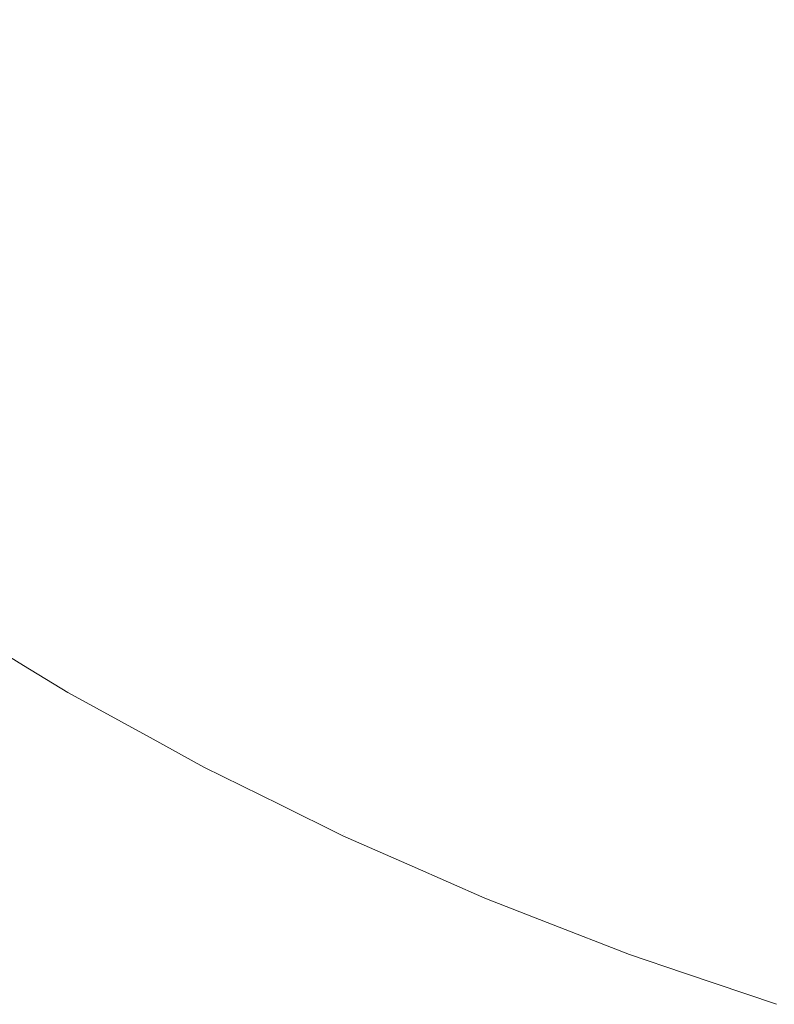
# Model space of a CAD drawing. Header units: centimetres. Extents: x -25.9 to 27.4, y -21.7 to -19.9.
# Tile 2 of 202: x -25.8388 to -25.8176, y -21.6554 to -21.6277. Entities that reach past the tile are written whole.
import ezdxf

# ---------------------------------------------------------------- set-up
doc = ezdxf.new("R2010")
doc.units = ezdxf.units.CM
doc.header["$LTSCALE"] = 2.54
doc.layers.add('Lucido design-1', color=7, linetype='Continuous')

# ---------------------------------------------------------------- blocks, each defined once
blk = doc.blocks.new('Gruppo-5-1')
at = {"color": 7, "linetype": 'Continuous', "lineweight": 9}
for points, invisible_edges in [([(-25.82153, -21.625407, 876.38893), (-25.824351, -21.62386, 876.38893), (-25.825741, -21.626267, 876.385764), (-25.822814, -21.627873, 876.385764)], 15), ([(-25.82274, -21.627732, 875.656814), (-25.825661, -21.626129, 875.656814), (-25.824311, -21.623791, 875.65375), (-25.821494, -21.625337, 875.65375)], 15), ([(-25.839751, -21.628119, 875.670122), (-25.842672, -21.625774, 875.670122), (-25.841276, -21.62411, 875.666648), (-25.838428, -21.626396, 875.666648)], 15), ([(-25.838624, -21.62665, 876.375625), (-25.841482, -21.624356, 876.375625), (-25.842898, -21.626043, 876.372053), (-25.839964, -21.628397, 876.372053)], 15), ([(-25.826948, -21.628359, 875.659988), (-25.829892, -21.626572, 875.659988), (-25.828509, -21.624401, 875.656814), (-25.825661, -21.626129, 875.656814)], 15), ([(-25.814585, -21.625434, 876.39198), (-25.817413, -21.624189, 876.39198), (-25.818645, -21.62683, 876.38893), (-25.8157, -21.628126, 876.38893)], 15), ([(-25.81567, -21.628053, 875.65375), (-25.818611, -21.626758, 875.65375), (-25.81742, -21.624203, 875.650802), (-25.814591, -21.625448, 875.650802)], 15), ([(-25.835484, -21.628555, 875.666648), (-25.838428, -21.626396, 875.666648), (-25.837022, -21.624562, 875.663268), (-25.834158, -21.626662, 875.663268)], 15), ([(-25.831206, -21.628634, 875.663268), (-25.834158, -21.626662, 875.663268), (-25.832756, -21.624659, 875.659988), (-25.829892, -21.626572, 875.659988)], 15), ([(-25.825741, -21.626267, 876.385764), (-25.828595, -21.624535, 876.385764), (-25.830014, -21.626763, 876.382487), (-25.827061, -21.628555, 876.382487)], 15), ([(-25.834319, -21.626891, 876.379106), (-25.837192, -21.624784, 876.379106), (-25.838624, -21.62665, 876.375625), (-25.835668, -21.628818, 876.375625)], 15), ([(-25.830014, -21.626763, 876.382487), (-25.832886, -21.624844, 876.382487), (-25.834319, -21.626891, 876.379106), (-25.831356, -21.62887, 876.379106)], 15), ([(-25.818645, -21.62683, 876.38893), (-25.82153, -21.625407, 876.38893), (-25.822814, -21.627873, 876.385764), (-25.819819, -21.629349, 876.385764)], 15), ([(-25.819752, -21.629205, 875.656814), (-25.82274, -21.627732, 875.656814), (-25.821494, -21.625337, 875.65375), (-25.818611, -21.626758, 875.65375)], 15), ([(-25.822814, -21.627873, 876.385764), (-25.825741, -21.626267, 876.385764), (-25.827061, -21.628555, 876.382487), (-25.824033, -21.630216, 876.382487)], 15), ([(-25.823929, -21.630015, 875.659988), (-25.826948, -21.628359, 875.659988), (-25.825661, -21.626129, 875.656814), (-25.82274, -21.627732, 875.656814)], 15), ([(-25.835668, -21.628818, 876.375625), (-25.838624, -21.62665, 876.375625), (-25.839964, -21.628397, 876.372053), (-25.836931, -21.630621, 876.372053)], 15), ([(-25.83673, -21.630334, 875.670122), (-25.839751, -21.628119, 875.670122), (-25.838428, -21.626396, 875.666648), (-25.835484, -21.628555, 875.666648)], 15), ([(-25.828171, -21.630476, 875.663268), (-25.831206, -21.628634, 875.663268), (-25.829892, -21.626572, 875.659988), (-25.826948, -21.628359, 875.659988)], 15), ([(-25.831356, -21.62887, 876.379106), (-25.834319, -21.626891, 876.379106), (-25.835668, -21.628818, 876.375625), (-25.83262, -21.630854, 876.375625)], 15), ([(-25.832448, -21.630583, 875.666648), (-25.835484, -21.628555, 875.666648), (-25.834158, -21.626662, 875.663268), (-25.831206, -21.628634, 875.663268)], 15), ([(-25.827061, -21.628555, 876.382487), (-25.830014, -21.626763, 876.382487), (-25.831356, -21.62887, 876.379106), (-25.828311, -21.630719, 876.379106)], 15), ([(-25.8157, -21.628126, 876.38893), (-25.818645, -21.62683, 876.38893), (-25.819819, -21.629349, 876.385764), (-25.816764, -21.630694, 876.385764)], 15), ([(-25.816703, -21.630547, 875.656814), (-25.819752, -21.629205, 875.656814), (-25.818611, -21.626758, 875.65375), (-25.81567, -21.628053, 875.65375)], 15), ([(-25.82084, -21.631539, 875.659988), (-25.823929, -21.630015, 875.659988), (-25.82274, -21.627732, 875.656814), (-25.819752, -21.629205, 875.656814)], 15), ([(-25.819819, -21.629349, 876.385764), (-25.822814, -21.627873, 876.385764), (-25.824033, -21.630216, 876.382487), (-25.820936, -21.631743, 876.382487)], 15), ([(-25.837894, -21.631997, 875.673687), (-25.840987, -21.629729, 875.673687), (-25.839751, -21.628119, 875.670122), (-25.83673, -21.630334, 875.670122)], 15), ([(-25.836931, -21.630621, 876.372053), (-25.839964, -21.628397, 876.372053), (-25.841211, -21.630022, 876.368395), (-25.838105, -21.632299, 876.368395)], 15), ([(-25.833615, -21.632415, 875.670122), (-25.83673, -21.630334, 875.670122), (-25.835484, -21.628555, 875.666648), (-25.832448, -21.630583, 875.666648)], 15), ([(-25.824033, -21.630216, 876.382487), (-25.827061, -21.628555, 876.382487), (-25.828311, -21.630719, 876.379106), (-25.825187, -21.632432, 876.379106)], 15), ([(-25.825058, -21.632184, 875.663268), (-25.828171, -21.630476, 875.663268), (-25.826948, -21.628359, 875.659988), (-25.823929, -21.630015, 875.659988)], 15), ([(-25.83262, -21.630854, 876.375625), (-25.835668, -21.628818, 876.375625), (-25.836931, -21.630621, 876.372053), (-25.833803, -21.632711, 876.372053)], 15), ([(-25.829326, -21.632477, 875.666648), (-25.832448, -21.630583, 875.666648), (-25.831206, -21.628634, 875.663268), (-25.828171, -21.630476, 875.663268)], 15), ([(-25.828311, -21.630719, 876.379106), (-25.831356, -21.62887, 876.379106), (-25.83262, -21.630854, 876.375625), (-25.829487, -21.632755, 876.375625)], 15), ([(-25.816764, -21.630694, 876.385764), (-25.819819, -21.629349, 876.385764), (-25.820936, -21.631743, 876.382487), (-25.817774, -21.633134, 876.382487)], 15), ([(-25.817688, -21.632926, 875.659988), (-25.82084, -21.631539, 875.659988), (-25.819752, -21.629205, 875.656814), (-25.816703, -21.630547, 875.656814)], 15), ([(-25.838974, -21.63354, 875.677334), (-25.842133, -21.631224, 875.677334), (-25.840987, -21.629729, 875.673687), (-25.837894, -21.631997, 875.673687)], 15), ([(-25.838105, -21.632299, 876.368395), (-25.841211, -21.630022, 876.368395), (-25.842362, -21.631522, 876.364658), (-25.83919, -21.633848, 876.364658)], 15), ([(-25.820936, -21.631743, 876.382487), (-25.824033, -21.630216, 876.382487), (-25.825187, -21.632432, 876.379106), (-25.821992, -21.634008, 876.379106)], 15), ([(-25.821873, -21.633754, 875.663268), (-25.825058, -21.632184, 875.663268), (-25.823929, -21.630015, 875.659988), (-25.82084, -21.631539, 875.659988)], 15), ([(-25.834706, -21.634127, 875.673687), (-25.837894, -21.631997, 875.673687), (-25.83673, -21.630334, 875.670122), (-25.833615, -21.632415, 875.670122)], 15), ([(-25.826125, -21.634234, 875.666648), (-25.829326, -21.632477, 875.666648), (-25.828171, -21.630476, 875.663268), (-25.825058, -21.632184, 875.663268)], 15), ([(-25.833803, -21.632711, 876.372053), (-25.836931, -21.630621, 876.372053), (-25.838105, -21.632299, 876.368395), (-25.834904, -21.634438, 876.368395)], 15), ([(-25.830412, -21.634359, 875.670122), (-25.833615, -21.632415, 875.670122), (-25.832448, -21.630583, 875.666648), (-25.829326, -21.632477, 875.666648)], 15), ([(-25.825187, -21.632432, 876.379106), (-25.828311, -21.630719, 876.379106), (-25.829487, -21.632755, 876.375625), (-25.826273, -21.634518, 876.375625)], 15), ([(-25.813652, -21.631904, 876.385764), (-25.816764, -21.630694, 876.385764), (-25.817774, -21.633134, 876.382487), (-25.814556, -21.634386, 876.382487)], 15), ([(-25.814478, -21.634174, 875.659988), (-25.817688, -21.632926, 875.659988), (-25.816703, -21.630547, 875.656814), (-25.813598, -21.631754, 875.656814)], 15), ([(-25.829487, -21.632755, 876.375625), (-25.83262, -21.630854, 876.375625), (-25.833803, -21.632711, 876.372053), (-25.830587, -21.634662, 876.372053)], 15), ([(-25.818624, -21.635184, 875.663268), (-25.821873, -21.633754, 875.663268), (-25.82084, -21.631539, 875.659988), (-25.817688, -21.632926, 875.659988)], 15), ([(-25.817774, -21.633134, 876.382487), (-25.820936, -21.631743, 876.382487), (-25.821992, -21.634008, 876.379106), (-25.818731, -21.635443, 876.379106)], 15), ([(-25.835718, -21.635716, 875.677334), (-25.838974, -21.63354, 875.677334), (-25.837894, -21.631997, 875.673687), (-25.834706, -21.634127, 875.673687)], 15), ([(-25.82285, -21.635849, 875.666648), (-25.826125, -21.634234, 875.666648), (-25.825058, -21.632184, 875.663268), (-25.821873, -21.633754, 875.663268)], 15), ([(-25.834904, -21.634438, 876.368395), (-25.838105, -21.632299, 876.368395), (-25.83919, -21.633848, 876.364658), (-25.83592, -21.636033, 876.364658)], 15), ([(-25.831427, -21.636117, 875.673687), (-25.834706, -21.634127, 875.673687), (-25.833615, -21.632415, 875.670122), (-25.830412, -21.634359, 875.670122)], 15), ([(-25.821992, -21.634008, 876.379106), (-25.825187, -21.632432, 876.379106), (-25.826273, -21.634518, 876.375625), (-25.822986, -21.63614, 876.375625)], 15), ([(-25.830587, -21.634662, 876.372053), (-25.833803, -21.632711, 876.372053), (-25.834904, -21.634438, 876.368395), (-25.831611, -21.636436, 876.368395)], 15), ([(-25.827128, -21.636161, 875.670122), (-25.830412, -21.634359, 875.670122), (-25.829326, -21.632477, 875.666648), (-25.826125, -21.634234, 875.666648)], 15), ([(-25.826273, -21.634518, 876.375625), (-25.829487, -21.632755, 876.375625), (-25.830587, -21.634662, 876.372053), (-25.82729, -21.636471, 876.372053)], 15), ([(-25.815314, -21.636471, 875.663268), (-25.818624, -21.635184, 875.663268), (-25.817688, -21.632926, 875.659988), (-25.814478, -21.634174, 875.659988)], 15), ([(-25.814556, -21.634386, 876.382487), (-25.817774, -21.633134, 876.382487), (-25.818731, -21.635443, 876.379106), (-25.81541, -21.636734, 876.379106)], 15), ([(-25.836649, -21.637178, 875.68106), (-25.839969, -21.63496, 875.68106), (-25.838974, -21.63354, 875.677334), (-25.835718, -21.635716, 875.677334)], 15), ([(-25.83592, -21.636033, 876.364658), (-25.83919, -21.633848, 876.364658), (-25.840183, -21.635266, 876.360848), (-25.83685, -21.637493, 876.360848)], 15), ([(-25.819508, -21.637319, 875.666648), (-25.82285, -21.635849, 875.666648), (-25.821873, -21.633754, 875.663268), (-25.818624, -21.635184, 875.663268)], 15), ([(-25.832369, -21.637748, 875.677334), (-25.835718, -21.635716, 875.677334), (-25.834706, -21.634127, 875.673687), (-25.831427, -21.636117, 875.673687)], 15), ([(-25.818731, -21.635443, 876.379106), (-25.821992, -21.634008, 876.379106), (-25.822986, -21.63614, 876.375625), (-25.819631, -21.637616, 876.375625)], 15), ([(-25.828065, -21.637961, 875.673687), (-25.831427, -21.636117, 875.673687), (-25.830412, -21.634359, 875.670122), (-25.827128, -21.636161, 875.670122)], 15), ([(-25.823768, -21.637818, 875.670122), (-25.827128, -21.636161, 875.670122), (-25.826125, -21.634234, 875.666648), (-25.82285, -21.635849, 875.666648)], 15), ([(-25.831611, -21.636436, 876.368395), (-25.834904, -21.634438, 876.368395), (-25.83592, -21.636033, 876.364658), (-25.832557, -21.638074, 876.364658)], 15), ([(-25.82729, -21.636471, 876.372053), (-25.830587, -21.634662, 876.372053), (-25.831611, -21.636436, 876.368395), (-25.828235, -21.638288, 876.368395)], 15), ([(-25.822986, -21.63614, 876.375625), (-25.826273, -21.634518, 876.375625), (-25.82729, -21.636471, 876.372053), (-25.823916, -21.638135, 876.372053)], 15), ([(-25.837499, -21.638511, 875.684856), (-25.840876, -21.636255, 875.684856), (-25.839969, -21.63496, 875.68106), (-25.836649, -21.637178, 875.68106)], 15), ([(-25.816105, -21.638643, 875.666648), (-25.819508, -21.637319, 875.666648), (-25.818624, -21.635184, 875.663268), (-25.815314, -21.636471, 875.663268)], 15), ([(-25.83685, -21.637493, 876.360848), (-25.840183, -21.635266, 876.360848), (-25.841083, -21.636552, 876.356974), (-25.837693, -21.638817, 876.356974)], 15), ([(-25.81541, -21.636734, 876.379106), (-25.818731, -21.635443, 876.379106), (-25.819631, -21.637616, 876.375625), (-25.816215, -21.638944, 876.375625)], 15), ([(-25.833236, -21.63925, 875.68106), (-25.836649, -21.637178, 875.68106), (-25.835718, -21.635716, 875.677334), (-25.832369, -21.637748, 875.677334)], 15), ([(-25.832557, -21.638074, 876.364658), (-25.83592, -21.636033, 876.364658), (-25.83685, -21.637493, 876.360848), (-25.833423, -21.639573, 876.360848)], 15), ([(-25.820339, -21.639326, 875.670122), (-25.823768, -21.637818, 875.670122), (-25.82285, -21.635849, 875.666648), (-25.819508, -21.637319, 875.666648)], 15), ([(-25.838264, -21.639713, 875.688718), (-25.841692, -21.637422, 875.688718), (-25.840876, -21.636255, 875.684856), (-25.837499, -21.638511, 875.684856)], 15), ([(-25.828935, -21.639632, 875.677334), (-25.832369, -21.637748, 875.677334), (-25.831427, -21.636117, 875.673687), (-25.828065, -21.637961, 875.673687)], 15), ([(-25.824626, -21.639657, 875.673687), (-25.828065, -21.637961, 875.673687), (-25.827128, -21.636161, 875.670122), (-25.823768, -21.637818, 875.670122)], 15), ([(-25.819631, -21.637616, 876.375625), (-25.822986, -21.63614, 876.375625), (-25.823916, -21.638135, 876.372053), (-25.820473, -21.63965, 876.372053)], 15), ([(-25.837693, -21.638817, 876.356974), (-25.841083, -21.636552, 876.356974), (-25.841889, -21.637702, 876.35304), (-25.838448, -21.640002, 876.35304)], 15), ([(-25.828235, -21.638288, 876.368395), (-25.831611, -21.636436, 876.368395), (-25.832557, -21.638074, 876.364658), (-25.829109, -21.639966, 876.364658)], 15), ([(-25.823916, -21.638135, 876.372053), (-25.82729, -21.636471, 876.372053), (-25.828235, -21.638288, 876.368395), (-25.824782, -21.639991, 876.368395)], 15), ([(-25.838944, -21.64078, 875.692639), (-25.842418, -21.638458, 875.692639), (-25.841692, -21.637422, 875.688718), (-25.838264, -21.639713, 875.688718)], 15), ([(-25.834026, -21.640618, 875.684856), (-25.837499, -21.638511, 875.684856), (-25.836649, -21.637178, 875.68106), (-25.833236, -21.63925, 875.68106)], 15), ([(-25.816848, -21.640684, 875.670122), (-25.820339, -21.639326, 875.670122), (-25.819508, -21.637319, 875.666648), (-25.816105, -21.638643, 875.666648)], 15), ([(-25.838448, -21.640002, 876.35304), (-25.841889, -21.637702, 876.35304), (-25.842599, -21.638717, 876.349055), (-25.839113, -21.641046, 876.349055)], 15), ([(-25.833423, -21.639573, 876.360848), (-25.83685, -21.637493, 876.360848), (-25.837693, -21.638817, 876.356974), (-25.834207, -21.640932, 876.356974)], 15), ([(-25.816215, -21.638944, 876.375625), (-25.819631, -21.637616, 876.375625), (-25.820473, -21.63965, 876.372053), (-25.816968, -21.641013, 876.372053)], 15), ([(-25.829736, -21.64117, 875.68106), (-25.833236, -21.63925, 875.68106), (-25.832369, -21.637748, 875.677334), (-25.828935, -21.639632, 875.677334)], 15), ([(-25.825422, -21.641364, 875.677334), (-25.828935, -21.639632, 875.677334), (-25.828065, -21.637961, 875.673687), (-25.824626, -21.639657, 875.673687)], 15), ([(-25.821116, -21.641202, 875.673687), (-25.824626, -21.639657, 875.673687), (-25.823768, -21.637818, 875.670122), (-25.820339, -21.639326, 875.670122)], 15), ([(-25.829109, -21.639966, 876.364658), (-25.832557, -21.638074, 876.364658), (-25.833423, -21.639573, 876.360848), (-25.829908, -21.641501, 876.360848)], 15), ([(-25.820473, -21.63965, 876.372053), (-25.823916, -21.638135, 876.372053), (-25.824782, -21.639991, 876.368395), (-25.821257, -21.641542, 876.368395)], 15), ([(-25.834738, -21.641852, 875.688718), (-25.838264, -21.639713, 875.688718), (-25.837499, -21.638511, 875.684856), (-25.834026, -21.640618, 875.684856)], 15), ([(-25.824782, -21.639991, 876.368395), (-25.828235, -21.638288, 876.368395), (-25.829109, -21.639966, 876.364658), (-25.825581, -21.641705, 876.364658)], 15), ([(-25.834207, -21.640932, 876.356974), (-25.837693, -21.638817, 876.356974), (-25.838448, -21.640002, 876.35304), (-25.83491, -21.642149, 876.35304)], 15), ([(-25.830465, -21.642572, 875.684856), (-25.834026, -21.640618, 875.684856), (-25.833236, -21.63925, 875.68106), (-25.829736, -21.64117, 875.68106)], 15), ([(-25.817542, -21.642592, 875.673687), (-25.821116, -21.641202, 875.673687), (-25.820339, -21.639326, 875.670122), (-25.816848, -21.640684, 875.670122)], 15), ([(-25.829908, -21.641501, 876.360848), (-25.833423, -21.639573, 876.360848), (-25.834207, -21.640932, 876.356974), (-25.830633, -21.642893, 876.356974)], 15), ([(-25.826155, -21.642936, 875.68106), (-25.829736, -21.64117, 875.68106), (-25.828935, -21.639632, 875.677334), (-25.825422, -21.641364, 875.677334)], 15), ([(-25.821837, -21.642942, 875.677334), (-25.825422, -21.641364, 875.677334), (-25.824626, -21.639657, 875.673687), (-25.821116, -21.641202, 875.673687)], 15), ([(-25.816968, -21.641013, 876.372053), (-25.820473, -21.63965, 876.372053), (-25.821257, -21.641542, 876.368395), (-25.817668, -21.642938, 876.368395)], 15), ([(-25.835371, -21.642948, 875.692639), (-25.838944, -21.64078, 875.692639), (-25.838264, -21.639713, 875.688718), (-25.834738, -21.641852, 875.688718)], 15), ([(-25.83491, -21.642149, 876.35304), (-25.838448, -21.640002, 876.35304), (-25.839113, -21.641046, 876.349055), (-25.835529, -21.643221, 876.349055)], 15), ([(-25.825581, -21.641705, 876.364658), (-25.829109, -21.639966, 876.364658), (-25.829908, -21.641501, 876.360848), (-25.826313, -21.643274, 876.360848)], 15), ([(-25.821257, -21.641542, 876.368395), (-25.824782, -21.639991, 876.368395), (-25.825581, -21.641705, 876.364658), (-25.821981, -21.643289, 876.364658)], 15), ([(-25.831123, -21.643835, 875.688718), (-25.834738, -21.641852, 875.688718), (-25.834026, -21.640618, 875.684856), (-25.830465, -21.642572, 875.684856)], 15), ([(-25.835529, -21.643221, 876.349055), (-25.839113, -21.641046, 876.349055), (-25.839688, -21.641948, 876.345025), (-25.836064, -21.644147, 876.345025)], 15), ([(-25.835923, -21.643903, 875.696612), (-25.839537, -21.641711, 875.696612), (-25.838944, -21.64078, 875.692639), (-25.835371, -21.642948, 875.692639)], 15), ([(-25.830633, -21.642893, 876.356974), (-25.834207, -21.640932, 876.356974), (-25.83491, -21.642149, 876.35304), (-25.831281, -21.644139, 876.35304)], 15), ([(-25.813406, -21.642222, 876.372053), (-25.816968, -21.641013, 876.372053), (-25.817668, -21.642938, 876.368395), (-25.814022, -21.644176, 876.368395)], 15), ([(-25.826823, -21.644368, 875.684856), (-25.830465, -21.642572, 875.684856), (-25.829736, -21.64117, 875.68106), (-25.826155, -21.642936, 875.68106)], 15), ([(-25.818186, -21.644362, 875.677334), (-25.821837, -21.642942, 875.677334), (-25.821116, -21.641202, 875.673687), (-25.817542, -21.642592, 875.673687)], 15), ([(-25.826313, -21.643274, 876.360848), (-25.829908, -21.641501, 876.360848), (-25.830633, -21.642893, 876.356974), (-25.826976, -21.644697, 876.356974)], 15), ([(-25.8225, -21.644544, 875.68106), (-25.826155, -21.642936, 875.68106), (-25.825422, -21.641364, 875.677334), (-25.821837, -21.642942, 875.677334)], 15), ([(-25.817668, -21.642938, 876.368395), (-25.821257, -21.641542, 876.368395), (-25.821981, -21.643289, 876.364658), (-25.818315, -21.644715, 876.364658)], 15), ([(-25.836393, -21.644717, 875.70063), (-25.840041, -21.642503, 875.70063), (-25.839537, -21.641711, 875.696612), (-25.835923, -21.643903, 875.696612)], 15), ([(-25.831707, -21.644958, 875.692639), (-25.835371, -21.642948, 875.692639), (-25.834738, -21.641852, 875.688718), (-25.831123, -21.643835, 875.688718)], 15), ([(-25.821981, -21.643289, 876.364658), (-25.825581, -21.641705, 876.364658), (-25.826313, -21.643274, 876.360848), (-25.822643, -21.644889, 876.360848)], 15), ([(-25.836064, -21.644147, 876.345025), (-25.839688, -21.641948, 876.345025), (-25.840172, -21.642708, 876.340958), (-25.836514, -21.644927, 876.340958)], 15), ([(-25.831281, -21.644139, 876.35304), (-25.83491, -21.642149, 876.35304), (-25.835529, -21.643221, 876.349055), (-25.831853, -21.645237, 876.349055)], 15), ([(-25.836514, -21.644927, 876.340958), (-25.840172, -21.642708, 876.340958), (-25.840564, -21.643323, 876.336861), (-25.836879, -21.645559, 876.336861)], 15), ([(-25.836779, -21.645387, 875.704687), (-25.840457, -21.643155, 875.704687), (-25.840041, -21.642503, 875.70063), (-25.836393, -21.644717, 875.70063)], 15), ([(-25.827425, -21.645659, 875.688718), (-25.831123, -21.643835, 875.688718), (-25.830465, -21.642572, 875.684856), (-25.826823, -21.644368, 875.684856)], 15), ([(-25.814477, -21.645621, 875.677334), (-25.818186, -21.644362, 875.677334), (-25.817542, -21.642592, 875.673687), (-25.813911, -21.643824, 875.673687)], 15), ([(-25.832217, -21.645936, 875.696612), (-25.835923, -21.643903, 875.696612), (-25.835371, -21.642948, 875.692639), (-25.831707, -21.644958, 875.692639)], 15), ([(-25.826976, -21.644697, 876.356974), (-25.830633, -21.642893, 876.356974), (-25.831281, -21.644139, 876.35304), (-25.82757, -21.64597, 876.35304)], 15), ([(-25.823105, -21.646004, 875.684856), (-25.826823, -21.644368, 875.684856), (-25.826155, -21.642936, 875.68106), (-25.8225, -21.644544, 875.68106)], 15), ([(-25.818779, -21.645991, 875.68106), (-25.8225, -21.644544, 875.68106), (-25.821837, -21.642942, 875.677334), (-25.818186, -21.644362, 875.677334)], 15), ([(-25.814022, -21.644176, 876.368395), (-25.817668, -21.642938, 876.368395), (-25.818315, -21.644715, 876.364658), (-25.81459, -21.645979, 876.364658)], 15), ([(-25.837082, -21.645912, 875.708777), (-25.840782, -21.643666, 875.708777), (-25.840457, -21.643155, 875.704687), (-25.836779, -21.645387, 875.704687)], 15), ([(-25.831853, -21.645237, 876.349055), (-25.835529, -21.643221, 876.349055), (-25.836064, -21.644147, 876.345025), (-25.832347, -21.646186, 876.345025)], 15), ([(-25.836879, -21.645559, 876.336861), (-25.840564, -21.643323, 876.336861), (-25.840864, -21.643793, 876.33274), (-25.837158, -21.646042, 876.33274)], 15), ([(-25.822643, -21.644889, 876.360848), (-25.826313, -21.643274, 876.360848), (-25.826976, -21.644697, 876.356974), (-25.823244, -21.646339, 876.356974)], 15), ([(-25.818315, -21.644715, 876.364658), (-25.821981, -21.643289, 876.364658), (-25.822643, -21.644889, 876.360848), (-25.818907, -21.646342, 876.360848)], 15), ([(-25.837158, -21.646042, 876.33274), (-25.840864, -21.643793, 876.33274), (-25.841071, -21.644119, 876.328604), (-25.837351, -21.646376, 876.328604)], 15), ([(-25.837301, -21.64629, 875.712891), (-25.841017, -21.644034, 875.712891), (-25.840782, -21.643666, 875.708777), (-25.837082, -21.645912, 875.708777)], 15), ([(-25.837434, -21.64652, 875.717024), (-25.84116, -21.644259, 875.717024), (-25.841017, -21.644034, 875.712891), (-25.837301, -21.64629, 875.712891)], 15), ([(-25.832651, -21.64677, 875.70063), (-25.836393, -21.644717, 875.70063), (-25.835923, -21.643903, 875.696612), (-25.832217, -21.645936, 875.696612)], 15), ([(-25.827959, -21.646806, 875.692639), (-25.831707, -21.644958, 875.692639), (-25.831123, -21.643835, 875.688718), (-25.827425, -21.645659, 875.688718)], 15), ([(-25.838731, -21.645844, 875.721383), (-25.841211, -21.644339, 875.721383), (-25.84116, -21.644259, 875.717024), (-25.837434, -21.64652, 875.717024)], 14), ([(-25.837458, -21.646562, 876.324458), (-25.841186, -21.644299, 876.324458), (-25.841211, -21.644339, 876.321383), (-25.838731, -21.645844, 876.321383)], 11), ([(-25.841211, -21.644339, 875.721383), (-25.838731, -21.645844, 875.721383), (-25.838731, -21.645844, 876.321383), (-25.841211, -21.644339, 876.321383)], 10), ([(-25.837351, -21.646376, 876.328604), (-25.841071, -21.644119, 876.328604), (-25.841186, -21.644299, 876.324458), (-25.837458, -21.646562, 876.324458)], 15), ([(-25.832347, -21.646186, 876.345025), (-25.836064, -21.644147, 876.345025), (-25.836514, -21.644927, 876.340958), (-25.832763, -21.646985, 876.340958)], 15), ([(-25.82757, -21.64597, 876.35304), (-25.831281, -21.644139, 876.35304), (-25.831853, -21.645237, 876.349055), (-25.828093, -21.647092, 876.349055)], 15), ([(-25.82365, -21.64732, 875.688718), (-25.827425, -21.645659, 875.688718), (-25.826823, -21.644368, 875.684856), (-25.823105, -21.646004, 875.684856)], 15), ([(-25.814999, -21.647274, 875.68106), (-25.818779, -21.645991, 875.68106), (-25.818186, -21.644362, 875.677334), (-25.814477, -21.645621, 875.677334)], 15), ([(-25.81932, -21.647476, 875.684856), (-25.823105, -21.646004, 875.684856), (-25.8225, -21.644544, 875.68106), (-25.818779, -21.645991, 875.68106)], 15), ([(-25.833008, -21.647456, 875.704687), (-25.836779, -21.645387, 875.704687), (-25.836393, -21.644717, 875.70063), (-25.832651, -21.64677, 875.70063)], 15), ([(-25.823244, -21.646339, 876.356974), (-25.826976, -21.644697, 876.356974), (-25.82757, -21.64597, 876.35304), (-25.823781, -21.647636, 876.35304)], 15), ([(-25.818907, -21.646342, 876.360848), (-25.822643, -21.644889, 876.360848), (-25.823244, -21.646339, 876.356974), (-25.819444, -21.647816, 876.356974)], 15), ([(-25.81459, -21.645979, 876.364658), (-25.818315, -21.644715, 876.364658), (-25.818907, -21.646342, 876.360848), (-25.815111, -21.647631, 876.360848)], 15), ([(-25.832763, -21.646985, 876.340958), (-25.836514, -21.644927, 876.340958), (-25.836879, -21.645559, 876.336861), (-25.8331, -21.647632, 876.336861)], 15), ([(-25.828426, -21.647806, 875.696612), (-25.832217, -21.645936, 875.696612), (-25.831707, -21.644958, 875.692639), (-25.827959, -21.646806, 875.692639)], 15), ([(-25.833288, -21.647993, 875.708777), (-25.837082, -21.645912, 875.708777), (-25.836779, -21.645387, 875.704687), (-25.833008, -21.647456, 875.704687)], 15), ([(-25.828093, -21.647092, 876.349055), (-25.831853, -21.645237, 876.349055), (-25.832347, -21.646186, 876.345025), (-25.828545, -21.648061, 876.345025)], 15), ([(-25.8331, -21.647632, 876.336861), (-25.836879, -21.645559, 876.336861), (-25.837158, -21.646042, 876.33274), (-25.833357, -21.648127, 876.33274)], 15), ([(-25.824135, -21.648489, 875.692639), (-25.827959, -21.646806, 875.692639), (-25.827425, -21.645659, 875.688718), (-25.82365, -21.64732, 875.688718)], 15), ([(-25.838731, -21.645844, 876.321383), (-25.837481, -21.646603, 876.321383), (-25.837458, -21.646562, 876.324458)], 10), ([(-25.837481, -21.646603, 876.321383), (-25.838731, -21.645844, 876.321383), (-25.838731, -21.645844, 875.721383), (-25.837481, -21.646603, 875.721383)], 10), ([(-25.837434, -21.64652, 875.717024), (-25.837481, -21.646603, 875.721383), (-25.838731, -21.645844, 875.721383)], 9), ([(-25.833489, -21.648381, 875.712891), (-25.837301, -21.64629, 875.712891), (-25.837082, -21.645912, 875.708777), (-25.833288, -21.647993, 875.708777)], 15), ([(-25.828823, -21.648658, 875.70063), (-25.832651, -21.64677, 875.70063), (-25.832217, -21.645936, 875.696612), (-25.828426, -21.647806, 875.696612)], 15), ([(-25.823781, -21.647636, 876.35304), (-25.82757, -21.64597, 876.35304), (-25.828093, -21.647092, 876.349055), (-25.824255, -21.64878, 876.349055)], 15), ([(-25.819807, -21.648815, 875.688718), (-25.82365, -21.64732, 875.688718), (-25.823105, -21.646004, 875.684856), (-25.81932, -21.647476, 875.684856)], 15), ([(-25.815474, -21.648782, 875.684856), (-25.81932, -21.647476, 875.684856), (-25.818779, -21.645991, 875.68106), (-25.814999, -21.647274, 875.68106)], 15), ([(-25.833612, -21.648617, 875.717024), (-25.837434, -21.64652, 875.717024), (-25.837301, -21.64629, 875.712891), (-25.833489, -21.648381, 875.712891)], 15), ([(-25.833357, -21.648127, 876.33274), (-25.837158, -21.646042, 876.33274), (-25.837351, -21.646376, 876.328604), (-25.833536, -21.64847, 876.328604)], 15), ([(-25.828545, -21.648061, 876.345025), (-25.832347, -21.646186, 876.345025), (-25.832763, -21.646985, 876.340958), (-25.828925, -21.648877, 876.340958)], 15), ([(-25.835167, -21.647872, 875.721383), (-25.837481, -21.646603, 875.721383), (-25.837434, -21.64652, 875.717024), (-25.833612, -21.648617, 875.717024)], 14), ([(-25.833634, -21.648659, 876.324458), (-25.837458, -21.646562, 876.324458), (-25.837481, -21.646603, 876.321383), (-25.835167, -21.647872, 876.321383)], 11), ([(-25.833536, -21.64847, 876.328604), (-25.837351, -21.646376, 876.328604), (-25.837458, -21.646562, 876.324458), (-25.833634, -21.648659, 876.324458)], 15), ([(-25.819444, -21.647816, 876.356974), (-25.823244, -21.646339, 876.356974), (-25.823781, -21.647636, 876.35304), (-25.819924, -21.649136, 876.35304)], 15), ([(-25.815111, -21.647631, 876.360848), (-25.818907, -21.646342, 876.360848), (-25.819444, -21.647816, 876.356974), (-25.815583, -21.649127, 876.356974)], 15), ([(-25.837481, -21.646603, 875.721383), (-25.835167, -21.647872, 875.721383), (-25.835167, -21.647872, 876.321383), (-25.837481, -21.646603, 876.321383)], 10), ([(-25.82915, -21.649359, 875.704687), (-25.833008, -21.647456, 875.704687), (-25.832651, -21.64677, 875.70063), (-25.828823, -21.648658, 875.70063)], 15), ([(-25.824557, -21.649508, 875.696612), (-25.828426, -21.647806, 875.696612), (-25.827959, -21.646806, 875.692639), (-25.824135, -21.648489, 875.692639)], 15), ([(-25.828925, -21.648877, 876.340958), (-25.832763, -21.646985, 876.340958), (-25.8331, -21.647632, 876.336861), (-25.829234, -21.649539, 876.336861)], 15), ([(-25.824255, -21.64878, 876.349055), (-25.828093, -21.647092, 876.349055), (-25.828545, -21.648061, 876.345025), (-25.824665, -21.649769, 876.345025)], 15), ([(-25.82024, -21.650003, 875.692639), (-25.824135, -21.648489, 875.692639), (-25.82365, -21.64732, 875.688718), (-25.819807, -21.648815, 875.688718)], 15), ([(-25.829234, -21.649539, 876.336861), (-25.8331, -21.647632, 876.336861), (-25.833357, -21.648127, 876.33274), (-25.82947, -21.650044, 876.33274)], 15), ([(-25.829406, -21.649908, 875.708777), (-25.833288, -21.647993, 875.708777), (-25.833008, -21.647456, 875.704687), (-25.82915, -21.649359, 875.704687)], 15), ([(-25.819924, -21.649136, 876.35304), (-25.823781, -21.647636, 876.35304), (-25.824255, -21.64878, 876.349055), (-25.820348, -21.6503, 876.349055)], 15), ([(-25.815902, -21.65014, 875.688718), (-25.819807, -21.648815, 875.688718), (-25.81932, -21.647476, 875.684856), (-25.815474, -21.648782, 875.684856)], 15), ([(-25.835167, -21.647872, 876.321383), (-25.833656, -21.648701, 876.321383), (-25.833634, -21.648659, 876.324458)], 10), ([(-25.833656, -21.648701, 876.321383), (-25.835167, -21.647872, 876.321383), (-25.835167, -21.647872, 875.721383), (-25.833656, -21.648701, 875.721383)], 10), ([(-25.833612, -21.648617, 875.717024), (-25.833656, -21.648701, 875.721383), (-25.835167, -21.647872, 875.721383)], 9), ([(-25.824916, -21.650376, 875.70063), (-25.828823, -21.648658, 875.70063), (-25.828426, -21.647806, 875.696612), (-25.824557, -21.649508, 875.696612)], 15), ([(-25.815583, -21.649127, 876.356974), (-25.819444, -21.647816, 876.356974), (-25.819924, -21.649136, 876.35304), (-25.816005, -21.650467, 876.35304)], 15), ([(-25.82947, -21.650044, 876.33274), (-25.833357, -21.648127, 876.33274), (-25.833536, -21.64847, 876.328604), (-25.829633, -21.650394, 876.328604)], 15), ([(-25.82959, -21.650303, 875.712891), (-25.833489, -21.648381, 875.712891), (-25.833288, -21.647993, 875.708777), (-25.829406, -21.649908, 875.708777)], 15), ([(-25.824665, -21.649769, 876.345025), (-25.828545, -21.648061, 876.345025), (-25.828925, -21.648877, 876.340958), (-25.825009, -21.650601, 876.340958)], 15), ([(-25.829633, -21.650394, 876.328604), (-25.833536, -21.64847, 876.328604), (-25.833634, -21.648659, 876.324458), (-25.829723, -21.650588, 876.324458)], 15), ([(-25.829703, -21.650545, 875.717024), (-25.833612, -21.648617, 875.717024), (-25.833489, -21.648381, 875.712891), (-25.82959, -21.650303, 875.712891)], 15), ([(-25.820617, -21.65104, 875.696612), (-25.824557, -21.649508, 875.696612), (-25.824135, -21.648489, 875.692639), (-25.82024, -21.650003, 875.692639)], 15), ([(-25.83152, -21.649755, 875.721383), (-25.833656, -21.648701, 875.721383), (-25.833612, -21.648617, 875.717024), (-25.829703, -21.650545, 875.717024)], 14), ([(-25.829723, -21.650588, 876.324458), (-25.833634, -21.648659, 876.324458), (-25.833656, -21.648701, 876.321383), (-25.83152, -21.649755, 876.321383)], 11), ([(-25.833656, -21.648701, 875.721383), (-25.83152, -21.649755, 875.721383), (-25.83152, -21.649755, 876.321383), (-25.833656, -21.648701, 876.321383)], 10), ([(-25.825212, -21.651091, 875.704687), (-25.82915, -21.649359, 875.704687), (-25.828823, -21.648658, 875.70063), (-25.824916, -21.650376, 875.70063)], 15), ([(-25.820348, -21.6503, 876.349055), (-25.824255, -21.64878, 876.349055), (-25.824665, -21.649769, 876.345025), (-25.820714, -21.651305, 876.345025)], 15), ([(-25.825009, -21.650601, 876.340958), (-25.828925, -21.648877, 876.340958), (-25.829234, -21.649539, 876.336861), (-25.825288, -21.651275, 876.336861)], 15), ([(-25.816283, -21.651347, 875.692639), (-25.82024, -21.650003, 875.692639), (-25.819807, -21.648815, 875.688718), (-25.815902, -21.65014, 875.688718)], 15), ([(-25.816005, -21.650467, 876.35304), (-25.819924, -21.649136, 876.35304), (-25.820348, -21.6503, 876.349055), (-25.816378, -21.651648, 876.349055)], 15), ([(-25.825288, -21.651275, 876.336861), (-25.829234, -21.649539, 876.336861), (-25.82947, -21.650044, 876.33274), (-25.825502, -21.65179, 876.33274)], 15), ([(-25.825444, -21.651651, 875.708777), (-25.829406, -21.649908, 875.708777), (-25.82915, -21.649359, 875.704687), (-25.825212, -21.651091, 875.704687)], 15), ([(-25.820939, -21.651923, 875.70063), (-25.824916, -21.650376, 875.70063), (-25.824557, -21.649508, 875.696612), (-25.820617, -21.65104, 875.696612)], 15), ([(-25.83152, -21.649755, 876.321383), (-25.829743, -21.650631, 876.321383), (-25.829723, -21.650588, 876.324458)], 10), ([(-25.829743, -21.650631, 876.321383), (-25.83152, -21.649755, 876.321383), (-25.83152, -21.649755, 875.721383), (-25.829743, -21.650631, 875.721383)], 10), ([(-25.829703, -21.650545, 875.717024), (-25.829743, -21.650631, 875.721383), (-25.83152, -21.649755, 875.721383)], 9), ([(-25.825611, -21.652054, 875.712891), (-25.82959, -21.650303, 875.712891), (-25.829406, -21.649908, 875.708777), (-25.825444, -21.651651, 875.708777)], 15), ([(-25.820714, -21.651305, 876.345025), (-25.824665, -21.649769, 876.345025), (-25.825009, -21.650601, 876.340958), (-25.821022, -21.652151, 876.340958)], 15), ([(-25.825502, -21.65179, 876.33274), (-25.82947, -21.650044, 876.33274), (-25.829633, -21.650394, 876.328604), (-25.82565, -21.652147, 876.328604)], 15), ([(-25.816615, -21.652399, 875.696612), (-25.820617, -21.65104, 875.696612), (-25.82024, -21.650003, 875.692639), (-25.816283, -21.651347, 875.692639)], 15), ([(-25.82565, -21.652147, 876.328604), (-25.829633, -21.650394, 876.328604), (-25.829723, -21.650588, 876.324458), (-25.825731, -21.652344, 876.324458)], 15), ([(-25.825713, -21.6523, 875.717024), (-25.829703, -21.650545, 875.717024), (-25.82959, -21.650303, 875.712891), (-25.825611, -21.652054, 875.712891)], 15), ([(-25.821203, -21.65265, 875.704687), (-25.825212, -21.651091, 875.704687), (-25.824916, -21.650376, 875.70063), (-25.820939, -21.651923, 875.70063)], 15), ([(-25.816378, -21.651648, 876.349055), (-25.820348, -21.6503, 876.349055), (-25.820714, -21.651305, 876.345025), (-25.816699, -21.652668, 876.345025)], 15), ([(-25.827795, -21.651488, 875.721383), (-25.829743, -21.650631, 875.721383), (-25.829703, -21.650545, 875.717024)], 10), ([(-25.829723, -21.650588, 876.324458), (-25.829743, -21.650631, 876.321383), (-25.827795, -21.651488, 876.321383)], 9), ([(-25.829743, -21.650631, 875.721383), (-25.827795, -21.651488, 875.721383), (-25.827795, -21.651488, 876.321383), (-25.829743, -21.650631, 876.321383)], 10), ([(-25.827795, -21.651488, 876.321383), (-25.82575, -21.652388, 876.321383), (-25.825731, -21.652344, 876.324458), (-25.829723, -21.650588, 876.324458)], 14), ([(-25.829703, -21.650545, 875.717024), (-25.825713, -21.6523, 875.717024), (-25.82575, -21.652388, 875.721383), (-25.827795, -21.651488, 875.721383)], 11), ([(-25.821022, -21.652151, 876.340958), (-25.825009, -21.650601, 876.340958), (-25.825288, -21.651275, 876.336861), (-25.821271, -21.652837, 876.336861)], 15), ([(-25.821271, -21.652837, 876.336861), (-25.825288, -21.651275, 876.336861), (-25.825502, -21.65179, 876.33274), (-25.821462, -21.653361, 876.33274)], 15), ([(-25.82141, -21.65322, 875.708777), (-25.825444, -21.651651, 875.708777), (-25.825212, -21.651091, 875.704687), (-25.821203, -21.65265, 875.704687)], 15), ([(-25.816897, -21.653295, 875.70063), (-25.820939, -21.651923, 875.70063), (-25.820617, -21.65104, 875.696612), (-25.816615, -21.652399, 875.696612)], 15), ([(-25.82575, -21.652388, 876.321383), (-25.827795, -21.651488, 876.321383), (-25.827795, -21.651488, 875.721383), (-25.82575, -21.652388, 875.721383)], 10), ([(-25.816699, -21.652668, 876.345025), (-25.820714, -21.651305, 876.345025), (-25.821022, -21.652151, 876.340958), (-25.81697, -21.653527, 876.340958)], 15), ([(-25.821462, -21.653361, 876.33274), (-25.825502, -21.65179, 876.33274), (-25.82565, -21.652147, 876.328604), (-25.821594, -21.653724, 876.328604)], 15), ([(-25.82156, -21.65363, 875.712891), (-25.825611, -21.652054, 875.712891), (-25.825444, -21.651651, 875.708777), (-25.82141, -21.65322, 875.708777)], 15), ([(-25.821651, -21.65388, 875.717024), (-25.825713, -21.6523, 875.717024), (-25.825611, -21.652054, 875.712891), (-25.82156, -21.65363, 875.712891)], 15), ([(-25.81713, -21.654033, 875.704687), (-25.821203, -21.65265, 875.704687), (-25.820939, -21.651923, 875.70063), (-25.816897, -21.653295, 875.70063)], 15), ([(-25.824, -21.653068, 875.721383), (-25.82575, -21.652388, 875.721383), (-25.825713, -21.6523, 875.717024)], 10), ([(-25.825731, -21.652344, 876.324458), (-25.82575, -21.652388, 876.321383), (-25.824, -21.653068, 876.321383)], 9), ([(-25.82575, -21.652388, 875.721383), (-25.824, -21.653068, 875.721383), (-25.824, -21.653068, 876.321383), (-25.82575, -21.652388, 876.321383)], 10), ([(-25.821594, -21.653724, 876.328604), (-25.82565, -21.652147, 876.328604), (-25.825731, -21.652344, 876.324458), (-25.821667, -21.653925, 876.324458)], 15), ([(-25.824, -21.653068, 876.321383), (-25.821683, -21.653969, 876.321383), (-25.821667, -21.653925, 876.324458), (-25.825731, -21.652344, 876.324458)], 14), ([(-25.825713, -21.6523, 875.717024), (-25.821651, -21.65388, 875.717024), (-25.821683, -21.653969, 875.721383), (-25.824, -21.653068, 875.721383)], 11), ([(-25.81697, -21.653527, 876.340958), (-25.821022, -21.652151, 876.340958), (-25.821271, -21.652837, 876.336861), (-25.817189, -21.654222, 876.336861)], 15), ([(-25.817312, -21.654611, 875.708777), (-25.82141, -21.65322, 875.708777), (-25.821203, -21.65265, 875.704687), (-25.81713, -21.654033, 875.704687)], 15), ([(-25.817189, -21.654222, 876.336861), (-25.821271, -21.652837, 876.336861), (-25.821462, -21.653361, 876.33274), (-25.817357, -21.654755, 876.33274)], 15), ([(-25.821683, -21.653969, 876.321383), (-25.824, -21.653068, 876.321383), (-25.824, -21.653068, 875.721383), (-25.821683, -21.653969, 875.721383)], 10), ([(-25.817443, -21.655027, 875.712891), (-25.82156, -21.65363, 875.712891), (-25.82141, -21.65322, 875.708777), (-25.817312, -21.654611, 875.708777)], 15), ([(-25.817357, -21.654755, 876.33274), (-25.821462, -21.653361, 876.33274), (-25.821594, -21.653724, 876.328604), (-25.817473, -21.655123, 876.328604)], 15), ([(-25.817473, -21.655123, 876.328604), (-25.821594, -21.653724, 876.328604), (-25.821667, -21.653925, 876.324458), (-25.817538, -21.655327, 876.324458)], 15), ([(-25.817523, -21.655281, 875.717024), (-25.821651, -21.65388, 875.717024), (-25.82156, -21.65363, 875.712891), (-25.817443, -21.655027, 875.712891)], 15), ([(-25.820139, -21.654493, 875.721383), (-25.821683, -21.653969, 875.721383), (-25.821651, -21.65388, 875.717024)], 10), ([(-25.821667, -21.653925, 876.324458), (-25.821683, -21.653969, 876.321383), (-25.820139, -21.654493, 876.321383)], 9), ([(-25.821683, -21.653969, 875.721383), (-25.820139, -21.654493, 875.721383), (-25.820139, -21.654493, 876.321383), (-25.821683, -21.653969, 876.321383)], 10), ([(-25.820139, -21.654493, 876.321383), (-25.817552, -21.655372, 876.321383), (-25.817538, -21.655327, 876.324458), (-25.821667, -21.653925, 876.324458)], 14), ([(-25.821651, -21.65388, 875.717024), (-25.817523, -21.655281, 875.717024), (-25.817552, -21.655372, 875.721383), (-25.820139, -21.654493, 875.721383)], 11), ([(-25.817552, -21.655372, 876.321383), (-25.820139, -21.654493, 876.321383), (-25.820139, -21.654493, 875.721383), (-25.817552, -21.655372, 875.721383)], 10)]:
    blk.add_3dface(points, dxfattribs=dict(at, invisible_edges=invisible_edges))

msp = doc.modelspace()

# ---------------------------------------------------------------- block references
at = {"layer": 'Lucido design-1', "color": 7}
msp.add_blockref('Gruppo-5-1', (0, 0), dxfattribs=at)

doc.saveas('drawing.dxf')
